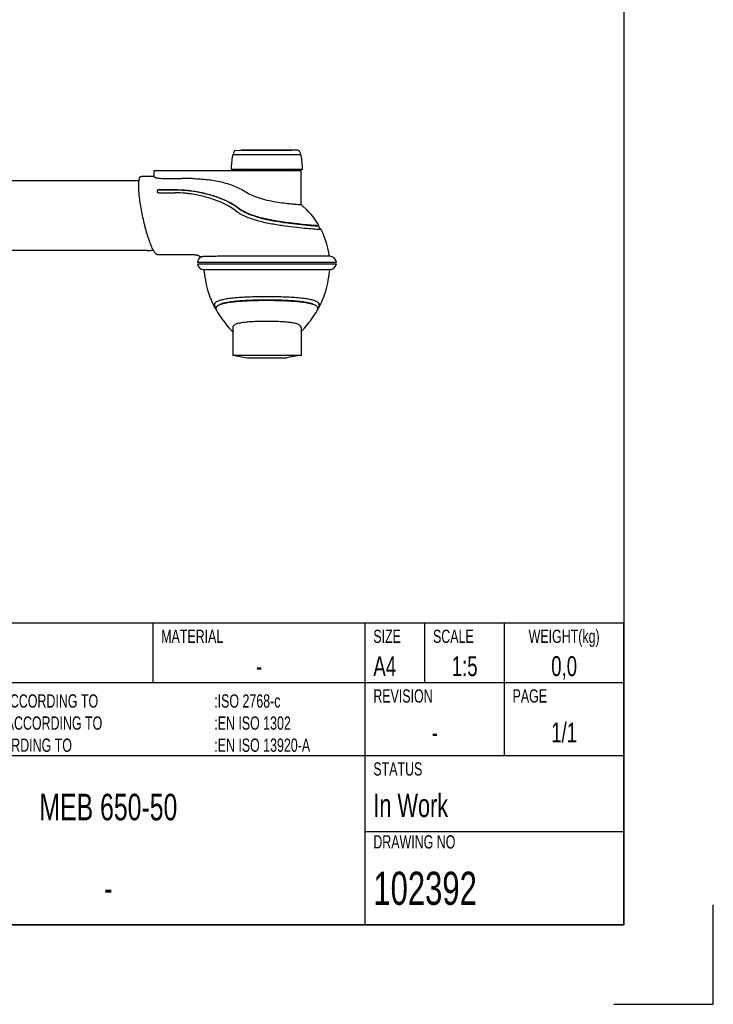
# Model space of a CAD drawing. Extents: x 0 to 210, y 0 to 297.
# Tile 2 of 3: x 105 to 210, y 0 to 148. Entities that reach past the tile are written whole.
import ezdxf

# ---------------------------------------------------------------- set-up
doc = ezdxf.new("R2010")
doc.units = 0
doc.header["$LTSCALE"] = 19.36
doc.layers.get('0').update_dxf_attribs({"linetype": 'CONTINUOUS'})
for name, color, linetype in [('102167_DXF_CONTINUOUS_LINE', 7, 'CONTINUOUS'), ('102200_DXF_CONTINUOUS_LINE', 7, 'CONTINUOUS'), ('102392_DXF_FORMAT', 7, 'CONTINUOUS'), ('105-5481_DXF_CONTINUOUS_LI', 7, 'CONTINUOUS')]:
    doc.layers.add(name, color=color, linetype=linetype)
doc.styles.add('TEXTSTYLE_2', font='txt', dxfattribs={"width": 0.7})

msp = doc.modelspace()

# ---------------------------------------------------------------- linework, layer by layer
at = {"layer": '102167_DXF_CONTINUOUS_LINE', "color": 7, "linetype": 'CONTINUOUS'}
for p, q in [((123.37, 124.21), (94.4, 124.21)), ((124.6, 113.69), (94.4, 113.69))]:
    msp.add_line(p, q, dxfattribs=at)
msp.add_arc((124.6, 123.55), 9.86, 270.0014, 275.506, dxfattribs=at)
at = {"layer": '102200_DXF_CONTINUOUS_LINE', "color": 7, "linetype": 'CONTINUOUS'}
for p, q in [((125.64, 124.85), (123.7, 124.85)), ((125.64, 124.81), (125.64, 125.75)), ((125.64, 125.75), (147.81, 125.75)), ((147.81, 120.63), (147.81, 125.75)), ((126.8, 124.57), (129.84, 124.57)), ((126.37, 122.41), (128.79, 122.41)), ((126.43, 122.87), (128.86, 122.87)), ((126.44, 122.84), (128.87, 122.84)), ((128.8, 122.41), (128.79, 122.41)), ((130.93, 122.26), (130.93, 122.26)), ((150.45, 117.41), (150.5, 117.44)), ((150.72, 116.93), (150.46, 117.42)), ((150.76, 116.94), (150.76, 116.94)), ((150.79, 116.91), (150.79, 116.92)), ((131.82, 113.05), (126.17, 113.05)), ((132.18, 111.95), (153.14, 111.95)), ((132.18, 111.67), (153.14, 111.67)), ((151.99, 112.82), (139.41, 112.82)), ((152.13, 112.82), (151.99, 112.82)), ((152.17, 112.82), (152.13, 112.82)), ((133.14, 110.8), (133.15, 110.8)), ((133.15, 110.8), (133.16, 110.8)), ((133.16, 110.8), (142.66, 110.8)), ((142.66, 110.8), (152.16, 110.8)), ((152.17, 110.8), (152.16, 110.8)), ((134.94, 104.96), (135.03, 104.8)), ((135.27, 104.29), (135.47, 103.97)), ((150.28, 104.8), (150.37, 104.96)), ((137.51, 102.08), (137.51, 97.87)), ((147.81, 102.08), (147.81, 97.87)), ((147.81, 97.87), (137.51, 97.87)), ((137.81, 97.87), (139.7, 97.49)), ((139.7, 97.49), (145.62, 97.49)), ((147.51, 97.87), (145.62, 97.49))]:
    msp.add_line(p, q, dxfattribs=at)
for points in [[(150.51, 117.45), (150.29, 117.81), (149.99, 118.26), (149.67, 118.7), (149.33, 119.12), (148.96, 119.54), (148.58, 119.94), (148.16, 120.32), (147.81, 120.63)], [(152.13, 112.82), (152.02, 113.39), (151.87, 114.04), (151.7, 114.66), (151.51, 115.24), (151.3, 115.8), (151.08, 116.34), (150.83, 116.85), (150.79, 116.92)], [(131.82, 113.05), (131.89, 113.05), (131.96, 113.04), (132.03, 113.03), (132.1, 113.02), (132.16, 113), (132.22, 112.98), (132.28, 112.96), (132.33, 112.94), (132.38, 112.91), (132.43, 112.89), (132.47, 112.86), (132.52, 112.83), (132.56, 112.8), (132.6, 112.77), (132.64, 112.73)], [(132.64, 112.73), (132.67, 112.7), (132.69, 112.69)], [(133.15, 110.8), (133.17, 110.66), (133.24, 110.14), (133.31, 109.65), (133.39, 109.2), (133.47, 108.77), (133.56, 108.36), (133.66, 107.95), (133.78, 107.55), (133.91, 107.14), (134.07, 106.71), (134.24, 106.26), (134.43, 105.83), (134.63, 105.42), (134.85, 105)], [(150.46, 105), (150.68, 105.42), (150.88, 105.83), (151.07, 106.26), (151.25, 106.71), (151.4, 107.14), (151.54, 107.55), (151.65, 107.95), (151.75, 108.36), (151.85, 108.77), (151.93, 109.2), (152.01, 109.65), (152.08, 110.14), (152.15, 110.66), (152.16, 110.8)], [(135.47, 103.97), (135.68, 103.67), (135.89, 103.37), (136.1, 103.08), (136.31, 102.81), (136.52, 102.54), (136.73, 102.29), (136.93, 102.05), (137.13, 101.83), (137.32, 101.62), (137.51, 101.42)], [(149.64, 103.67), (149.84, 103.97), (150.05, 104.29)], [(147.81, 101.42), (147.99, 101.62), (148.18, 101.83), (148.38, 102.05), (148.59, 102.29), (148.8, 102.54), (149.01, 102.81), (149.22, 103.08), (149.43, 103.37), (149.64, 103.67)]]:
    msp.add_lwpolyline(points, dxfattribs=at)
for centre, radius, start, end in [((142.66, 106.34), 20, 101.0899, 104.0341), ((142.66, 106.34), 20, 75.9659, 78.9101), ((129.85, 65.13), 59.43, 88.4092, 90.012), ((128.41, 104.93), 17.5, 81.5763, 81.7101), ((128.84, 106.03), 16.85, 82.3376, 82.5043), ((141.85, 124.77), 6.4, 232.7228, 232.9596), ((150.45, 115.85), 1.13, 75.6059, 76.3806), ((133.18, 111.81), 1.01, 117.5851, 172.0324), ((133.18, 111.81), 1.01, 187.9676, 268), ((152.14, 111.81), 1.01, 7.9676, 88), ((152.14, 111.81), 1.01, 272, 352.0324), ((135.73, 104.78), 1.35, 119.2054, 121.5232), ((149.58, 104.78), 1.35, 58.4781, 60.7893), ((137.15, 106.26), 2.62, 208.7343, 210.4569), ((137.59, 106.51), 3.12, 210.4303, 211.1612), ((137.21, 106.29), 2.63, 208.5616, 210.4357), ((137.87, 105.93), 3.07, 209.7283, 210.1721), ((138.49, 106.3), 3.8, 210.2361, 211.9), ((146.98, 106.2), 3.61, 328.0563, 329.8105), ((147.46, 105.92), 3.05, 329.8299, 330.3467), ((148.11, 106.29), 2.63, 329.5643, 331.4379), ((147.76, 106.5), 3.09, 328.9544, 329.5755), ((148.17, 106.26), 2.62, 329.5471, 331.266)]:
    msp.add_arc(centre, radius, start, end, dxfattribs=at)
for points, knots in [([(126.17, 113.05), (126.08, 113.05), (125.94, 113.15), (125.8, 113.32), (125.66, 113.52), (125.52, 113.77), (125.31, 114.2), (125.05, 114.84), (124.74, 115.73), (124.44, 116.73), (124.15, 117.82), (123.9, 118.94), (123.68, 120.07), (123.51, 121.15), (123.39, 122.16), (123.34, 122.93), (123.32, 123.47), (123.33, 123.82), (123.35, 124.12), (123.39, 124.38), (123.44, 124.58), (123.5, 124.72), (123.59, 124.82), (123.66, 124.85), (123.7, 124.85)], [0, 0, 0, 0, 0.020329, 0.035734, 0.055031, 0.078209, 0.105135, 0.169292, 0.245214, 0.330093, 0.420845, 0.514241, 0.607005, 0.695885, 0.777719, 0.84954, 0.880861, 0.908734, 0.932929, 0.95328, 0.969739, 0.982454, 0.992022, 1, 1, 1, 1]), ([(125.64, 124.81), (125.64, 124.8), (125.67, 124.77), (125.73, 124.74), (125.84, 124.7), (125.97, 124.66), (126.14, 124.62), (126.42, 124.58), (126.64, 124.57), (126.8, 124.57)], [0, 0, 0, 0, 0.031018, 0.09187, 0.183546, 0.303871, 0.449772, 0.617534, 1, 1, 1, 1]), ([(131.5, 124.54), (132.23, 124.52), (133.65, 124.43), (135.73, 124.09), (137.66, 123.51), (138.84, 122.92), (139.38, 122.58)], [0, 0, 0, 0, 0.266615, 0.522566, 0.766583, 1, 1, 1, 1]), ([(126.43, 122.87), (126.38, 122.87), (126.29, 122.86), (126.18, 122.79), (126.1, 122.69), (126.1, 122.61), (126.1, 122.58)], [0, 0, 0, 0, 0.277389, 0.543776, 0.782827, 1, 1, 1, 1]), ([(126.44, 122.84), (126.39, 122.84), (126.31, 122.83), (126.2, 122.76), (126.12, 122.67), (126.11, 122.6), (126.11, 122.57)], [0, 0, 0, 0, 0.273956, 0.540137, 0.782524, 1, 1, 1, 1]), ([(126.13, 122.53), (126.15, 122.49), (126.22, 122.42), (126.32, 122.41), (126.37, 122.41)], [0, 0, 0, 0, 0.470225, 1, 1, 1, 1]), ([(130.93, 122.26), (130.75, 122.28), (130.05, 122.37), (129.34, 122.4), (128.8, 122.41)], [0, 0, 0, 0, 0.248072, 1, 1, 1, 1]), ([(128.86, 122.87), (129.04, 122.87), (129.77, 122.86), (130.5, 122.81), (131.04, 122.74)], [0, 0, 0, 0, 0.252242, 1, 1, 1, 1]), ([(128.87, 122.84), (129.06, 122.84), (129.8, 122.83), (130.55, 122.77), (131.09, 122.7)], [0, 0, 0, 0, 0.258006, 1, 1, 1, 1]), ([(137.98, 119.68), (137.01, 120.41), (135.31, 121.22), (132.9, 121.91), (131.63, 122.15), (130.98, 122.25)], [0, 0, 0, 0, 0.482938, 0.737274, 1, 1, 1, 1]), ([(131.09, 122.73), (131.77, 122.64), (133.1, 122.4), (135.61, 121.69), (137.39, 120.85), (138.39, 120.09)], [0, 0, 0, 0, 0.262406, 0.51658, 1, 1, 1, 1]), ([(131.09, 122.7), (131.69, 122.62), (132.86, 122.42), (134.61, 121.96), (136.5, 121.26), (137.76, 120.55), (138.4, 120.06)], [0, 0, 0, 0, 0.230022, 0.453012, 0.690711, 1, 1, 1, 1]), ([(139.38, 122.58), (139.72, 122.37), (140.46, 121.98), (141.68, 121.54), (142.98, 121.21), (144.28, 120.98), (145.47, 120.82), (146.47, 120.71), (147.15, 120.65), (147.53, 120.63), (147.67, 120.62), (147.73, 120.62)], [0, 0, 0, 0, 0.138262, 0.289779, 0.448135, 0.603876, 0.746273, 0.865101, 0.951763, 0.980971, 1, 1, 1, 1]), ([(147.73, 120.62), (147.74, 120.62), (147.76, 120.62), (147.79, 120.62), (147.8, 120.63), (147.81, 120.63), (147.81, 120.63)], [0, 0, 0, 0, 0.428021, 0.735185, 0.922578, 1, 1, 1, 1]), ([(138, 119.66), (138.23, 119.49), (138.74, 119.16), (139.58, 118.75), (140.48, 118.43), (141.75, 118.06), (143.39, 117.72), (145.32, 117.42), (147.1, 117.2), (148.6, 117.05), (149.64, 116.96), (150.26, 116.92), (150.5, 116.91), (150.6, 116.91)], [0, 0, 0, 0, 0.068247, 0.139063, 0.212669, 0.288675, 0.444327, 0.597269, 0.737778, 0.856665, 0.946053, 0.977736, 1, 1, 1, 1]), ([(150.39, 117.43), (150.31, 117.43), (150.12, 117.44), (149.76, 117.46), (149.29, 117.5), (148.46, 117.57), (147.21, 117.7), (145.51, 117.91), (143.65, 118.2), (142.06, 118.53), (140.82, 118.88), (139.93, 119.2), (139.12, 119.59), (138.62, 119.91), (138.39, 120.09)], [0, 0, 0, 0, 0.018897, 0.047674, 0.085849, 0.132775, 0.249529, 0.390035, 0.544864, 0.703851, 0.781865, 0.857533, 0.930256, 1, 1, 1, 1]), ([(138.4, 120.06), (138.73, 119.82), (139.47, 119.36), (140.82, 118.83), (142.51, 118.39), (144.46, 118.03), (146.44, 117.76), (147.97, 117.59), (149, 117.49), (149.58, 117.44), (150.01, 117.42), (150.25, 117.4), (150.34, 117.4)], [0, 0, 0, 0, 0.098156, 0.211062, 0.350663, 0.520378, 0.691804, 0.836444, 0.894885, 0.942293, 0.977589, 1, 1, 1, 1]), ([(150.34, 117.4), (150.37, 117.4), (150.4, 117.4), (150.44, 117.41), (150.45, 117.41), (150.45, 117.41)], [0, 0, 0, 0, 0.672989, 0.878951, 1, 1, 1, 1]), ([(150.5, 117.44), (150.5, 117.44), (150.49, 117.44), (150.45, 117.43), (150.42, 117.43), (150.39, 117.43)], [0, 0, 0, 0, 0.120915, 0.326847, 1, 1, 1, 1]), ([(150.51, 117.45), (150.51, 117.45), (150.51, 117.44), (150.5, 117.44), (150.5, 117.44)], [0, 0, 0, 0, 0.432436, 1, 1, 1, 1]), ([(150.6, 116.91), (150.6, 116.91), (150.63, 116.91), (150.66, 116.91), (150.67, 116.91)], [0, 0, 0, 0, 0.273336, 1, 1, 1, 1]), ([(150.67, 116.91), (150.69, 116.91), (150.72, 116.91), (150.75, 116.91), (150.77, 116.91)], [0, 0, 0, 0, 0.324666, 1, 1, 1, 1]), ([(150.76, 116.94), (150.76, 116.94), (150.75, 116.94), (150.74, 116.94), (150.73, 116.94)], [0, 0, 0, 0, 0.224971, 1, 1, 1, 1]), ([(150.79, 116.92), (150.79, 116.92), (150.78, 116.93), (150.77, 116.93), (150.76, 116.94)], [0, 0, 0, 0, 0.329404, 1, 1, 1, 1]), ([(150.77, 116.91), (150.78, 116.91), (150.78, 116.91), (150.79, 116.91), (150.79, 116.91)], [0, 0, 0, 0, 0.326875, 1, 1, 1, 1]), ([(139.41, 112.82), (138.96, 112.82), (138.1, 112.82), (136.86, 112.82), (135.76, 112.81), (134.81, 112.81), (134.11, 112.8), (133.65, 112.79), (133.37, 112.79), (133.13, 112.77), (132.94, 112.76), (132.81, 112.73), (132.73, 112.72), (132.71, 112.7)], [0, 0, 0, 0, 0.201138, 0.38651, 0.552155, 0.694859, 0.812352, 0.861201, 0.9033, 0.938539, 0.966722, 0.987445, 1, 1, 1, 1]), ([(135.03, 105.93), (134.95, 105.88), (134.84, 105.8), (134.74, 105.65), (134.69, 105.5), (134.72, 105.26), (134.8, 105.09), (134.85, 105)], [0, 0, 0, 0, 0.258448, 0.368549, 0.474276, 0.703321, 1, 1, 1, 1]), ([(135.02, 105.93), (134.95, 105.87), (134.84, 105.78), (134.77, 105.62), (134.74, 105.47), (134.78, 105.26), (134.86, 105.11), (134.9, 105.03)], [0, 0, 0, 0, 0.280256, 0.394707, 0.503773, 0.732488, 1, 1, 1, 1]), ([(142.66, 106.71), (141.83, 106.71), (140.61, 106.69), (139.04, 106.62), (137.98, 106.54), (137.03, 106.45), (136.23, 106.32), (135.59, 106.18), (135.22, 106.04), (135.07, 105.96)], [0, 0, 0, 0, 0.32434, 0.476294, 0.616335, 0.741091, 0.847744, 0.934274, 1, 1, 1, 1]), ([(135.34, 105.42), (135.48, 105.5), (135.82, 105.64), (136.44, 105.79), (137.21, 105.92), (138.12, 106.01), (139.15, 106.09), (140.67, 106.16), (141.85, 106.18), (142.66, 106.18)], [0, 0, 0, 0, 0.064883, 0.150684, 0.256913, 0.381582, 0.521846, 0.674273, 1, 1, 1, 1]), ([(142.66, 106.21), (141.86, 106.21), (140.69, 106.19), (139.17, 106.12), (138.15, 106.04), (137.25, 105.94), (136.48, 105.82), (135.87, 105.67), (135.52, 105.53), (135.39, 105.45)], [0, 0, 0, 0, 0.325451, 0.477929, 0.618202, 0.742895, 0.849693, 0.936118, 1, 1, 1, 1]), ([(150.24, 105.96), (150.1, 106.04), (149.73, 106.18), (149.08, 106.32), (148.28, 106.45), (147.34, 106.54), (146.27, 106.62), (144.7, 106.69), (143.49, 106.71), (142.66, 106.71)], [0, 0, 0, 0, 0.06572, 0.152246, 0.258897, 0.383652, 0.523695, 0.675652, 1, 1, 1, 1]), ([(149.93, 105.45), (149.79, 105.53), (149.45, 105.67), (148.84, 105.82), (148.07, 105.94), (147.16, 106.04), (146.14, 106.12), (144.63, 106.19), (143.45, 106.21), (142.66, 106.21)], [0, 0, 0, 0, 0.063897, 0.150324, 0.257124, 0.381804, 0.522084, 0.674554, 1, 1, 1, 1]), ([(142.66, 106.18), (143.46, 106.18), (144.64, 106.16), (146.16, 106.09), (147.19, 106.01), (148.1, 105.92), (148.87, 105.79), (149.49, 105.64), (149.84, 105.5), (149.98, 105.42)], [0, 0, 0, 0, 0.325732, 0.47816, 0.618426, 0.743088, 0.849316, 0.935117, 1, 1, 1, 1]), ([(150.46, 105), (150.51, 105.09), (150.59, 105.26), (150.62, 105.5), (150.57, 105.65), (150.48, 105.8), (150.37, 105.88), (150.29, 105.93)], [0, 0, 0, 0, 0.29668, 0.525726, 0.631455, 0.741557, 1, 1, 1, 1]), ([(150.42, 105.03), (150.46, 105.11), (150.53, 105.26), (150.57, 105.47), (150.55, 105.62), (150.47, 105.78), (150.37, 105.87), (150.29, 105.93)], [0, 0, 0, 0, 0.267492, 0.49619, 0.605255, 0.719711, 1, 1, 1, 1]), ([(134.91, 104.9), (134.93, 104.88), (134.98, 104.79), (135.04, 104.7), (135.09, 104.63)], [0, 0, 0, 0, 0.233356, 1, 1, 1, 1]), ([(135.2, 104.41), (135.14, 104.51), (135.04, 104.7), (135, 104.95), (135.05, 105.12), (135.14, 105.28), (135.26, 105.37), (135.34, 105.42)], [0, 0, 0, 0, 0.307649, 0.539151, 0.643015, 0.749826, 1, 1, 1, 1]), ([(149.98, 105.42), (150.06, 105.37), (150.17, 105.28), (150.27, 105.12), (150.31, 104.96), (150.27, 104.7), (150.18, 104.51), (150.12, 104.41)], [0, 0, 0, 0, 0.250495, 0.357449, 0.4614, 0.692809, 1, 1, 1, 1]), ([(150.23, 104.63), (150.24, 104.65), (150.3, 104.74), (150.36, 104.83), (150.4, 104.9)], [0, 0, 0, 0, 0.267161, 1, 1, 1, 1]), ([(142.66, 102.99), (142.32, 102.99), (141.66, 102.99), (140.69, 102.95), (139.81, 102.9), (139.04, 102.82), (138.4, 102.71), (137.97, 102.59), (137.73, 102.45), (137.6, 102.34), (137.52, 102.22), (137.51, 102.12), (137.51, 102.08)], [0, 0, 0, 0, 0.186408, 0.365518, 0.530407, 0.674848, 0.79386, 0.884552, 0.919596, 0.948924, 0.974659, 1, 1, 1, 1]), ([(147.81, 102.08), (147.81, 102.12), (147.79, 102.22), (147.71, 102.34), (147.59, 102.45), (147.34, 102.59), (146.91, 102.71), (146.28, 102.82), (145.5, 102.9), (144.62, 102.95), (143.66, 102.99), (143, 102.99), (142.66, 102.99)], [0, 0, 0, 0, 0.025341, 0.051076, 0.080404, 0.115448, 0.206139, 0.325151, 0.469592, 0.634481, 0.813591, 1, 1, 1, 1])]:
    msp.add_open_spline(points, degree=3, knots=knots, dxfattribs=at)
msp.add_open_spline([(126.1, 122.58), (126.11, 122.56), (126.12, 122.54), (126.13, 122.53)], degree=3, dxfattribs=at)
at = {"layer": '102392_DXF_FORMAT', "color": 7, "linetype": 'CONTINUOUS'}
for p, q in [((196.5, 281), (196.5, 12)), ((196.5, 57.5), (26, 57.5)), ((125.5, 48.5), (125.5, 57.5)), ((157.5, 12), (157.5, 57.5)), ((166.5, 48.5), (166.5, 57.5)), ((178.5, 37.5), (178.5, 57.5)), ((196.5, 12), (196.5, 57.5)), ((196.5, 48.5), (26, 48.5)), ((196.5, 37.5), (26, 37.5)), ((196.5, 26), (157.5, 26)), ((210, 0), (210, 14.99)), ((18.5, 12), (196.5, 12)), ((196.5, 12), (26, 12)), ((195, 0), (210, 0))]:
    msp.add_line(p, q, dxfattribs=at)
at = {"layer": '105-5481_DXF_CONTINUOUS_LI', "color": 7, "linetype": 'CONTINUOUS'}
for p, q in [((137.67, 128.55), (137.6, 128.19)), ((137.6, 128.19), (147.71, 128.19)), ((137.94, 128.79), (138.82, 128.84)), ((138.82, 128.87), (146.5, 128.87)), ((138.82, 128.84), (138.82, 128.87)), ((138.82, 128.84), (146.5, 128.84)), ((146.5, 128.84), (146.5, 128.87)), ((147.3, 128.8), (147.37, 128.79)), ((147.65, 128.55), (147.71, 128.19)), ((137.26, 125.95), (148.06, 125.95))]:
    msp.add_line(p, q, dxfattribs=at)
for centre, radius, start, end in [((157.33, 124.9), 20.1, 171.1852, 177.0149), ((137.76, 127.94), 0.3, 122.6728, 171.1852), ((137.96, 128.49), 0.3, 93.7727, 169.4941), ((142.66, 57.27), 71.68, 86.2844, 86.9295), ((147.35, 128.49), 0.3, 10.5059, 86.2273), ((147.55, 127.94), 0.3, 8.8148, 57.3272), ((127.98, 124.9), 20.1, 2.9851, 8.8148)]:
    msp.add_arc(centre, radius, start, end, dxfattribs=at)

# ---------------------------------------------------------------- texts
at = {"color": 7, "linetype": 'CONTINUOUS', "style": 'TEXTSTYLE_2'}
for s, insert, char_height, width, attachment_point in [('MATERIAL', (126.72, 56.5), 2, 11.2, 1), ('SIZE ', (158.72, 56.5), 2, 7, 1), ('SCALE', (167.72, 56.5), 2, 7, 1), ('WEIGHT(kg)', (187.5, 56.5), 2, 14, 2), ('A4 ', (158.72, 52.5), 3, 6.3, 1), ('1:5', (172.5, 52.5), 3, 6.3, 2), ('0,0', (187.5, 52.5), 3, 6.3, 2), ('-', (141.5, 52.5), 3, 2.1, 2), ('REVISION', (158.72, 47.5), 2, 11.2, 1), ('PAGE', (179.72, 47.5), 2, 5.6, 1)]:
    msp.add_mtext(s, dxfattribs=dict(at, insert=insert, char_height=char_height, width=width, attachment_point=attachment_point))
at = {"layer": '102392_DXF_FORMAT', "color": 7, "linetype": 'CONTINUOUS', "style": 'TEXTSTYLE_2'}
for s, insert, char_height, width, attachment_point in [('GENERAL TOLERANCE ACCORDING TO\\PSURFACE ROUGHNESS ACCORDING TO\\PWELDED DESIGNS ACCORDING TO\\P ', (81.22, 46.75), 2, 42, 1), (':ISO 2768-c\\P:EN ISO 1302\\P:EN ISO 13920-A \\P ', (134.72, 46.75), 2, 22.4, 1), ('1/1', (187.5, 42.5), 3, 6.3, 2), ('- ', (168, 42.5), 3, 4.2, 2), ('STATUS ', (158.72, 36.5), 2, 9.8, 1), ('MEB 650-50', (118.75, 31.75), 4, 28, 2), ('In Work  ', (158.72, 31.75), 3.5, 22.05, 1), ('DRAWING NO', (158.72, 25.5), 2, 14, 1), ('102392', (158.72, 20), 5, 21, 1), ('-', (118.75, 19.5), 4, 2.8, 2)]:
    msp.add_mtext(s, dxfattribs=dict(at, insert=insert, char_height=char_height, width=width, attachment_point=attachment_point))

doc.saveas('drawing.dxf')
